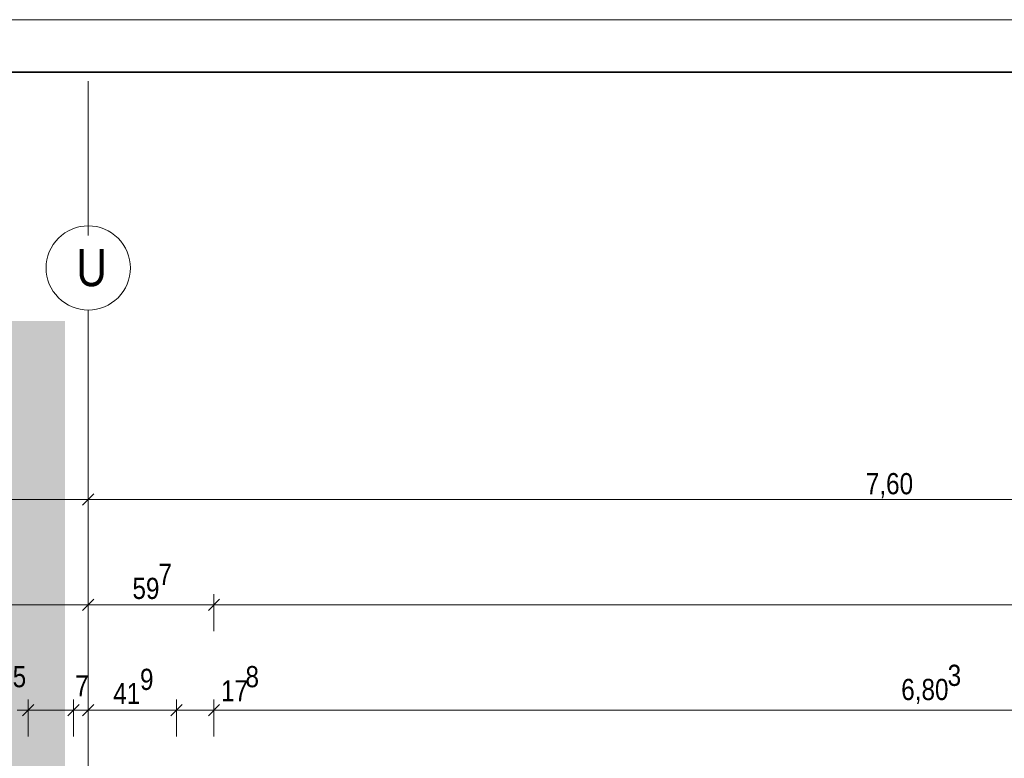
# Model space of a CAD drawing. Extents: x -743 to 300, y 62 to 1112.
# Tile 103 of 179: x -615 to -522, y 1042 to 1112. Entities that reach past the tile are written whole.
import ezdxf
from ezdxf.lldxf.tags import DXFTag

# ---------------------------------------------------------------- set-up
doc = ezdxf.new("R2010")
doc.units = 0
doc.layers.get('0').update_dxf_attribs({"lineweight": 13})
doc.layers.add('--Darstellung Teil 07-00', color=2, linetype='grob-A06CPV7GL0', lineweight=13, true_color=0xffff00, plot=False)
for name, color, linetype, lineweight in [('70 -71 Achsen- 1 Gebäudeachsen', 7, 'STRICHPUNKT2-A06CPV7LL0', 18), ('iwb_Plankopf Rahmen', 7, 'Continuous', 35), ('Keine-A06CPV7KL0', 7, 'Continuous', 9)]:
    doc.layers.add(name, color=color, linetype=linetype, lineweight=lineweight)
doc.layers.add('70 -76 Bemaßung- 2 Allgemein', color=9, linetype='Continuous', lineweight=5, true_color=0x808080)
doc.layers.add('iwb_Layout BA_Markierung', color=7, linetype='Continuous', lineweight=9, true_color=0xbadcdc)
doc.styles.get("Standard").update_dxf_attribs({"font": 'ARIALN.TTF'})
tags = doc.linetypes.add('grob-A06CPV7GL0', pattern=[14, 3, -8, 3]).pattern_tags.tags
tags[8:9] = [DXFTag(74, 4), DXFTag(75, 0), DXFTag(340, '0'), DXFTag(46, 0.0), DXFTag(50, 0.0), DXFTag(44, 0.0), DXFTag(45, 0.0)]
tags[6:7] = [DXFTag(74, 4), DXFTag(75, 0), DXFTag(340, '0'), DXFTag(46, 0.0), DXFTag(50, 0.0), DXFTag(44, 0.0), DXFTag(45, 0.0)]
tags[4:5] = [DXFTag(74, 4), DXFTag(75, 0), DXFTag(340, '0'), DXFTag(46, 0.0), DXFTag(50, 0.0), DXFTag(44, 0.0), DXFTag(45, 0.0)]
tags = doc.linetypes.add('STRICHPUNKT2-A06CPV7LL0', pattern=[12.7, 6.35, -3.175, 0, -3.175]).pattern_tags.tags
tags[10:11] = [DXFTag(74, 4), DXFTag(75, 0), DXFTag(340, '0'), DXFTag(46, 0.0), DXFTag(50, 0.0), DXFTag(44, 0.0), DXFTag(45, 0.0)]
tags[8:9] = [DXFTag(74, 4), DXFTag(75, 0), DXFTag(340, '0'), DXFTag(46, 0.0), DXFTag(50, 0.0), DXFTag(44, 0.0), DXFTag(45, 0.0)]
tags[6:7] = [DXFTag(74, 4), DXFTag(75, 0), DXFTag(340, '0'), DXFTag(46, 0.0), DXFTag(50, 0.0), DXFTag(44, 0.0), DXFTag(45, 0.0)]
tags[4:5] = [DXFTag(74, 4), DXFTag(75, 0), DXFTag(340, '0'), DXFTag(46, 0.0), DXFTag(50, 0.0), DXFTag(44, 0.0), DXFTag(45, 0.0)]

# ---------------------------------------------------------------- blocks, each defined once
blk = doc.blocks.new('Polygon-A06CPV78L0')
at = {"color": 0, "linetype": 'ByBlock', "lineweight": -2, "ltscale": 0.13}
blk.add_solid([(-611.222, 86.203), (-682.362, 86.014), (-611.055, 1083.814), (-682.362, 1083.814)], dxfattribs=at)
blk = doc.blocks.new('Referenz-A06CPV7ML0')
at = {"layer": '--Darstellung Teil 07-00', "color": 0, "linetype": 'grob-A06CPV7GL0', "lineweight": -2, "ltscale": 0.13}
blk.add_line((-608.852, 1091.944), (-608.852, 1106.591), dxfattribs=at)
at = {"layer": '70 -71 Achsen- 1 Gebäudeachsen', "color": 0, "linetype": 'STRICHPUNKT2-A06CPV7LL0', "ltscale": 0.18}
blk.add_line((-608.852, 1084.852), (-608.852, 85.412), dxfattribs=at)
at = {"layer": '70 -76 Bemaßung- 2 Allgemein', "color": 0, "linetype": 'Continuous', "ltscale": 0.13}
for p, q in [((-608.321, 1067.383), (-609.382, 1066.322)), ((-609.382, 1066.322), (-608.321, 1067.383)), ((-608.852, 1066.912), (-608.852, 1067.852)), ((-608.852, 1066.912), (-608.852, 1067.852)), ((-609.912, 1066.852), (-682.489, 1066.852)), ((-608.352, 1066.852), (-609.912, 1066.852)), ((-609.352, 1066.852), (-607.791, 1066.852)), ((-457.912, 1066.852), (-607.791, 1066.852)), ((-608.852, 1056.912), (-608.852, 1057.852)), ((-608.852, 1056.912), (-608.852, 1057.852)), ((-596.912, 1054.352), (-596.912, 1057.852)), ((-596.912, 1054.352), (-596.912, 1057.852)), ((-609.912, 1056.852), (-682.489, 1056.852)), ((-607.852, 1056.852), (-609.912, 1056.852)), ((-609.852, 1056.852), (-607.791, 1056.852)), ((-597.972, 1056.852), (-607.791, 1056.852)), ((-595.912, 1056.852), (-597.972, 1056.852)), ((-597.912, 1056.852), (-595.851, 1056.852)), ((76.456, 1056.852), (-595.851, 1056.852)), ((-614.552, 1044.352), (-614.552, 1047.852)), ((-614.552, 1044.352), (-614.552, 1047.852)), ((-610.252, 1044.352), (-610.252, 1047.852)), ((-610.252, 1044.352), (-610.252, 1047.852)), ((-608.852, 1046.912), (-608.852, 1047.852)), ((-608.852, 1046.912), (-608.852, 1047.852)), ((-600.472, 1044.352), (-600.472, 1047.852)), ((-600.472, 1044.352), (-600.472, 1047.852)), ((-596.912, 1044.352), (-596.912, 1047.852)), ((-596.912, 1044.352), (-596.912, 1047.852)), ((-613.552, 1046.852), (-615.612, 1046.852)), ((-613.552, 1046.852), (-615.612, 1046.852)), ((-610.252, 1046.852), (-614.552, 1046.852)), ((-611.312, 1046.852), (-612.373, 1046.852)), ((-609.252, 1046.852), (-611.312, 1046.852)), ((-611.252, 1046.852), (-609.191, 1046.852)), ((-608.852, 1046.852), (-610.252, 1046.852)), ((-609.852, 1046.852), (-607.791, 1046.852)), ((-609.852, 1046.852), (-607.791, 1046.852)), ((-609.191, 1046.852), (-608.131, 1046.852)), ((-607.791, 1046.852), (-606.731, 1046.852)), ((-601.532, 1046.852), (-607.791, 1046.852)), ((-601.532, 1046.852), (-602.593, 1046.852)), ((-599.472, 1046.852), (-601.532, 1046.852)), ((-599.472, 1046.852), (-601.532, 1046.852)), ((-596.912, 1046.852), (-600.472, 1046.852)), ((-597.912, 1046.852), (-595.851, 1046.852)), ((-597.912, 1046.852), (-595.851, 1046.852)), ((-595.851, 1046.852), (-594.791, 1046.852)), ((-461.912, 1046.852), (-595.851, 1046.852))]:
    blk.add_line(p, q, dxfattribs=at)
at = {"layer": '70 -76 Bemaßung- 2 Allgemein', "color": 0, "linetype": 'Continuous', "lineweight": 20, "ltscale": 0.2}
for p, q in [((-608.321, 1057.383), (-609.382, 1056.322)), ((-609.382, 1056.322), (-608.321, 1057.383)), ((-596.381, 1057.383), (-597.442, 1056.322)), ((-597.442, 1056.322), (-596.381, 1057.383)), ((-614.021, 1047.383), (-615.082, 1046.322)), ((-614.021, 1047.383), (-615.082, 1046.322)), ((-610.782, 1046.322), (-609.721, 1047.383)), ((-609.721, 1047.383), (-610.782, 1046.322)), ((-609.382, 1046.322), (-608.321, 1047.383)), ((-609.382, 1046.322), (-608.321, 1047.383)), ((-599.941, 1047.383), (-601.002, 1046.322)), ((-599.941, 1047.383), (-601.002, 1046.322)), ((-597.442, 1046.322), (-596.381, 1047.383)), ((-597.442, 1046.322), (-596.381, 1047.383))]:
    blk.add_line(p, q, dxfattribs=at)
at = {"layer": 'Keine-A06CPV7KL0', "color": 0, "linetype": 'Continuous', "ltscale": 0.13}
for p, q in [((-610.737, 1092.38), (-610.383, 1092.548)), ((-610.383, 1092.548), (-610.013, 1092.68)), ((-610.013, 1092.68), (-609.632, 1092.775)), ((-609.632, 1092.775), (-609.244, 1092.833)), ((-609.244, 1092.833), (-608.852, 1092.852)), ((-608.852, 1092.852), (-608.46, 1092.833)), ((-608.46, 1092.833), (-608.072, 1092.775)), ((-608.072, 1092.775), (-607.691, 1092.68)), ((-607.691, 1092.68), (-607.321, 1092.548)), ((-607.321, 1092.548), (-606.966, 1092.38)), ((-611.944, 1091.39), (-611.68, 1091.681)), ((-611.68, 1091.681), (-611.389, 1091.944)), ((-611.389, 1091.944), (-611.074, 1092.178)), ((-611.074, 1092.178), (-610.737, 1092.38)), ((-606.966, 1092.38), (-606.63, 1092.178)), ((-606.63, 1092.178), (-606.314, 1091.944)), ((-606.314, 1091.944), (-606.023, 1091.681)), ((-606.023, 1091.681), (-605.76, 1091.39)), ((-612.547, 1090.383), (-612.38, 1090.738)), ((-612.38, 1090.738), (-612.178, 1091.074)), ((-612.178, 1091.074), (-611.944, 1091.39)), ((-605.76, 1091.39), (-605.526, 1091.074)), ((-605.526, 1091.074), (-605.324, 1090.738)), ((-605.324, 1090.738), (-605.156, 1090.383)), ((-612.833, 1089.244), (-612.775, 1089.632)), ((-612.775, 1089.632), (-612.68, 1090.013)), ((-612.68, 1090.013), (-612.547, 1090.383)), ((-605.156, 1090.383), (-605.024, 1090.013)), ((-605.024, 1090.013), (-604.929, 1089.632)), ((-604.929, 1089.632), (-604.871, 1089.244)), ((-612.852, 1088.852), (-612.833, 1089.244)), ((-612.833, 1088.46), (-612.852, 1088.852)), ((-604.871, 1089.244), (-604.852, 1088.852)), ((-604.852, 1088.852), (-604.871, 1088.46)), ((-612.775, 1088.072), (-612.833, 1088.46)), ((-612.68, 1087.691), (-612.775, 1088.072)), ((-604.929, 1088.072), (-605.024, 1087.691)), ((-604.871, 1088.46), (-604.929, 1088.072)), ((-612.547, 1087.321), (-612.68, 1087.691)), ((-612.38, 1086.966), (-612.547, 1087.321)), ((-612.178, 1086.63), (-612.38, 1086.966)), ((-605.324, 1086.966), (-605.526, 1086.63)), ((-605.156, 1087.321), (-605.324, 1086.966)), ((-605.024, 1087.691), (-605.156, 1087.321)), ((-611.944, 1086.315), (-612.178, 1086.63)), ((-611.68, 1086.024), (-611.944, 1086.315)), ((-611.389, 1085.76), (-611.68, 1086.024)), ((-606.023, 1086.024), (-606.314, 1085.76)), ((-605.76, 1086.315), (-606.023, 1086.024)), ((-605.526, 1086.63), (-605.76, 1086.315)), ((-611.074, 1085.526), (-611.389, 1085.76)), ((-610.737, 1085.324), (-611.074, 1085.526)), ((-610.383, 1085.157), (-610.737, 1085.324)), ((-610.013, 1085.024), (-610.383, 1085.157)), ((-609.632, 1084.929), (-610.013, 1085.024)), ((-609.244, 1084.871), (-609.632, 1084.929)), ((-608.072, 1084.929), (-608.46, 1084.871)), ((-607.691, 1085.024), (-608.072, 1084.929)), ((-607.321, 1085.157), (-607.691, 1085.024)), ((-606.966, 1085.324), (-607.321, 1085.157)), ((-606.63, 1085.526), (-606.966, 1085.324)), ((-606.314, 1085.76), (-606.63, 1085.526)), ((-608.852, 1084.852), (-609.244, 1084.871)), ((-608.46, 1084.871), (-608.852, 1084.852))]:
    blk.add_line(p, q, dxfattribs=at)
at = {"layer": '70 -76 Bemaßung- 2 Allgemein', "color": 0, "linetype": 'Continuous', "ltscale": 0.13, "char_height": 2.01377, "attachment_point": 1}
for s, insert in [('{\\fArial Narrow;7,60}', (-534.99, 1069.368)), ('{\\fArial Narrow;7}', (-602.18, 1060.764)), ('{\\fArial Narrow;59}', (-604.653, 1059.422)), ('{\\fArial Narrow;5}', (-616.027, 1051.037)), ('{\\fArial Narrow;9}', (-603.934, 1050.781)), ('{\\fArial Narrow;8}', (-593.915, 1051.037)), ('{\\fArial Narrow;3}', (-527.218, 1051.163)), ('{\\fArial Narrow;7}', (-610.087, 1050.166)), ('{\\fArial Narrow;41}', (-606.476, 1049.439)), ('{\\fArial Narrow;17}', (-596.235, 1049.694)), ('{\\fArial Narrow;6,80}', (-531.628, 1049.82))]:
    blk.add_mtext(s, dxfattribs=dict(at, insert=insert))
at = {"layer": 'Keine-A06CPV7KL0', "color": 0, "linetype": 'Continuous', "ltscale": 0.13, "insert": (-609.984, 1090.642), "char_height": 3.5241, "attachment_point": 1}
blk.add_mtext('{\\fArial Narrow;U}', dxfattribs=at)

msp = doc.modelspace()

# ---------------------------------------------------------------- linework, layer by layer
at = {"layer": 'iwb_Plankopf Rahmen', "color": 8, "lineweight": 13, "ltscale": 0.13, "true_color": 0x808080}
msp.add_lwpolyline([(300.353, 62.433), (-719.647, 62.433), (-719.647, 1112.433), (300.353, 1112.433), (300.353, 62.433)], close=True, dxfattribs=at)
at = {"layer": 'iwb_Plankopf Rahmen', "ltscale": 0.35}
msp.add_lwpolyline([(-699.653, 67.433), (-699.653, 1107.433), (295.353, 1107.433), (295.353, 67.433), (-599.647, 67.433), (-699.653, 67.433)], close=True, dxfattribs=at)

# ---------------------------------------------------------------- block references
at = {"color": 8, "lineweight": 13, "ltscale": 0.13, "true_color": 0x808080}
msp.add_blockref('Referenz-A06CPV7ML0', (0, 0), dxfattribs=at)
at = {"layer": 'iwb_Layout BA_Markierung', "ltscale": 0.13}
msp.add_blockref('Polygon-A06CPV78L0', (0, 0), dxfattribs=at)

doc.saveas('drawing.dxf')
